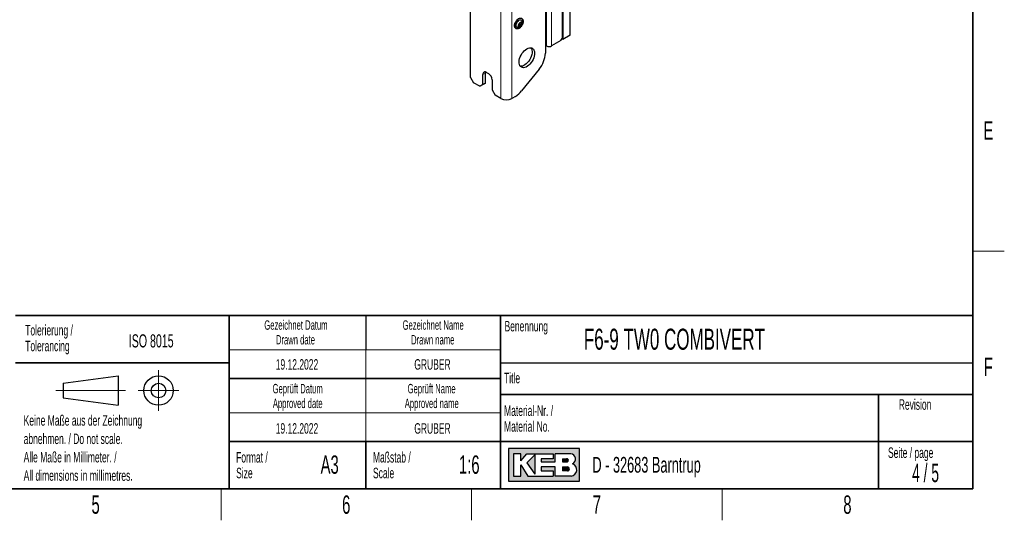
# Paper-space layout 'Blatt4' of a CAD drawing. Header units: millimetres. Extents: x 5 to 418, y 2 to 292.
# Tile 89 of 117: x 226 to 414, y 6 to 101. Entities that reach past the tile are written whole.
import ezdxf

# ---------------------------------------------------------------- set-up
doc = ezdxf.new("R2010")
doc.units = ezdxf.units.MM
doc.layers.add('SLD-0', color=7, linetype='Continuous')
doc.styles.add('SLDTEXTSTYLE0', font='TXT', dxfattribs={"width": 0.605})
doc.styles.add('SLDTEXTSTYLE1', font='TXT', dxfattribs={"width": 0.563})

psp = doc.layouts.new('Blatt4')

# ---------------------------------------------------------------- hatches: boundary and pattern name
at = {"linetype": 'Continuous'}
h = psp.add_hatch(color=7, dxfattribs=at)
h.paths.add_polyline_path([(319.519086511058, 13.45626988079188), (333.083981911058, 13.45626988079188), (333.083981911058, 19.65736492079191), (319.519086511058, 19.65736492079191)], flags=0)
edge = h.paths.add_edge_path(flags=0)
edge.add_arc((331.3188604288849, 15.61738520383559), 1.20464082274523, -81.72003226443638, 70.1709600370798, ccw=False)
edge.add_line((331.4923410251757, 14.42530131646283), (331.480008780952, 14.42519098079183))
edge.add_line((331.480008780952, 14.42519098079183), (328.4331606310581, 14.42519098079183))
edge.add_line((328.4331606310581, 14.42519098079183), (328.4331606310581, 16.16924896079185))
edge.add_line((328.4331606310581, 16.16924896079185), (325.7201815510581, 16.16924896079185))
edge.add_line((325.7201815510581, 16.16924896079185), (325.7201815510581, 15.39411208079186))
edge.add_line((325.7201815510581, 15.39411208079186), (328.0455921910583, 15.39411208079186))
edge.add_line((328.0455921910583, 15.39411208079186), (328.0455921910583, 14.42519098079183))
edge.add_line((328.0455921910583, 14.42519098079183), (323.2009866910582, 14.42519098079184))
edge.add_line((323.2009866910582, 14.42519098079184), (321.8444971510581, 16.55681740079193))
edge.add_line((321.8444971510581, 16.55681740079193), (321.8444971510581, 14.42519098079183))
edge.add_line((321.8444971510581, 14.42519098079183), (320.4880076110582, 14.42519098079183))
edge.add_line((320.4880076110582, 14.42519098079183), (320.4880076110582, 18.68844382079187))
edge.add_line((320.4880076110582, 18.68844382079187), (321.8444971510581, 18.68844382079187))
edge.add_line((321.8444971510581, 18.68844382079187), (321.8444971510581, 17.33195428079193))
edge.add_line((321.8444971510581, 17.33195428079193), (323.0072024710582, 18.68844382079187))
edge.add_line((323.0072024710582, 18.68844382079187), (328.0455921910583, 18.68844382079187))
edge.add_line((328.0455921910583, 18.68844382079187), (328.0455921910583, 17.71952272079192))
edge.add_line((328.0455921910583, 17.71952272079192), (325.7201815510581, 17.71952272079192))
edge.add_line((325.7201815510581, 17.71952272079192), (325.7201815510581, 17.13817006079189))
edge.add_line((325.7201815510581, 17.13817006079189), (328.4331606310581, 17.13817006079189))
edge.add_line((328.4331606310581, 17.13817006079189), (328.4331606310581, 18.68844382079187))
edge.add_line((328.4331606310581, 18.68844382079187), (331.4242487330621, 18.68844382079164))
edge.add_line((331.4242487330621, 18.68844382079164), (331.4256482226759, 18.68844382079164))
edge.add_line((331.4256482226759, 18.68844382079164), (331.4259454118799, 18.68845828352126))
edge.add_arc((331.2860949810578, 17.67430640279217), 1.023749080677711, -64.45894120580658, 82.14849338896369, ccw=False)
psp.add_hatch(color=7, dxfattribs=at).paths.add_polyline_path([(324.5574762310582, 14.81275942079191), (324.557476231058, 18.49465960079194), (323.0072024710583, 16.94438584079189)], flags=0)
h = psp.add_hatch(color=7, dxfattribs=at)
edge = h.paths.add_edge_path(flags=0)
edge.add_line((329.7896501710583, 17.13817006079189), (330.6013652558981, 17.13817006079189))
edge.add_arc((330.6568434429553, 17.42884639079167), 0.2959232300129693, 259.1945394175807, 460.8054605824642)
edge.add_line((330.6013652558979, 17.71952272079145), (329.7896501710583, 17.71952272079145))
edge.add_line((329.7896501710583, 17.71952272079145), (329.7896501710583, 17.13817006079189))
h = psp.add_hatch(color=7, dxfattribs=at)
edge = h.paths.add_edge_path(flags=0)
edge.add_line((329.7896501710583, 15.39411208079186), (330.7588584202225, 15.39411208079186))
edge.add_arc((330.7588584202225, 15.78168052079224), 0.3875684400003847, 270.0000000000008, 450.0000000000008)
edge.add_line((330.7588584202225, 16.16924896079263), (330.7386620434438, 16.16924896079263))
edge.add_line((330.7386620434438, 16.16924896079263), (329.7896501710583, 16.16924896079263))
edge.add_line((329.7896501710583, 16.16924896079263), (329.7896501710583, 15.39411208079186))

# ---------------------------------------------------------------- linework, layer by layer
at = {"color": 7, "linetype": 'Continuous', "lineweight": 25}
for p, q in [((312.2900650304, 90.3868548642), (312.2900650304, 221.0333847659)), ((326.5500517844, 131.9759449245), (326.5500517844, 94.9965898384)), ((329.7320322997, 109.0309711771), (329.7320322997, 97.8035018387)), ((329.8498834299, 109.0309269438), (329.8498834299, 97.5993555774)), ((331.2640969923, 98.4157636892), (331.2640969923, 109.8473350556)), ((321.5386411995, 100.2611815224), (321.4898236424, 100.2893632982)), ((321.869561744, 100.2193693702), (321.6082012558, 100.3702495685)), ((321.8364319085, 100.826216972), (321.9870554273, 100.7392638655)), ((322.0752593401, 101.2492887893), (322.1130282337, 101.1807640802)), ((329.4963300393, 97.3952535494), (329.7320322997, 97.8035018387)), ((329.8498834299, 97.5993555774), (329.673092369, 97.7014148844)), ((331.2640969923, 98.4157636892), (329.8498834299, 97.5993555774)), ((326.7857540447, 96.3747434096), (326.5500517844, 96.5108114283)), ((329.4963300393, 97.3952535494), (327.7285630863, 96.3747434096)), ((325.3715404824, 91.9590994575), (322.0294021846, 87.8015111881)), ((312.2900650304, 90.3868548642), (312.8793206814, 89.366234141)), ((314.6470876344, 89.0261746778), (314.6470876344, 90.9314365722)), ((315.1184921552, 89.2983107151), (315.1184921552, 91.2035726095)), ((315.3541944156, 91.3397733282), (315.7077478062, 91.1356713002)), ((314.0578319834, 88.6858940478), (312.8793206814, 89.366234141)), ((314.0578319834, 88.6858940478), (314.6470876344, 89.0261746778)), ((314.5292365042, 88.9580300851), (314.0578319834, 88.6858940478)), ((315.1184921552, 89.2983107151), (314.5292365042, 88.9580300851)), ((314.6470876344, 89.0261746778), (315.1184921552, 89.2983107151)), ((316.4148545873, 89.9109264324), (316.4148545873, 88.005664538)), ((316.4148545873, 88.005664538), (317.0041102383, 86.9850438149)), ((318.0647704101, 86.372737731), (317.0041102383, 86.9850438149)), ((320.8508908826, 86.7565186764), (320.1860907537, 86.372737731))]:
    psp.add_line(p, q, dxfattribs=at)
at = {"color": 7, "linetype": 'Continuous', "lineweight": 18}
for p, q in [((318.0647704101, 86.372737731), (318.0647704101, 218.3801689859)), ((320.1860907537, 218.3801689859), (320.1860907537, 86.372737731)), ((326.7857540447, 96.3747434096), (326.7857540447, 213.003989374)), ((327.7285630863, 108.0784950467), (327.7285630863, 96.3747434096)), ((321.4839916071, 100.2646738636), (321.5081183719, 100.2507457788)), ((321.5772702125, 100.1940674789), (321.7033385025, 100.1212898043)), ((321.7232818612, 100.5063061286), (321.9825543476, 100.3566313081)), ((321.8072775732, 100.7227963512), (322.0665500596, 100.5731215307)), ((321.9161774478, 100.8792581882), (321.9825543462, 100.8409396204)), ((314.6470876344, 90.9314365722), (315.1184921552, 91.2035726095))]:
    psp.add_line(p, q, dxfattribs=at)
at = {"color": 7, "linetype": 'Continuous', "lineweight": 18, "flags": 128}
for points in [[(320.9321641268, 99.8272892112), (320.8631204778, 99.9745621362), (320.8348645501, 100.1590240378), (320.8490384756, 100.3699546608), (320.9048185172, 100.5950954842), (320.9989629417, 100.8213621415), (321.1260004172, 101.0356048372), (321.2785479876, 101.2253725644), (321.4477401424, 101.3796367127)], [(322.1977338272, 101.401645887), (322.2667774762, 101.254372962), (322.2950334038, 101.0699110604), (322.2808594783, 100.8589804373), (322.2250794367, 100.633839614), (322.1309350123, 100.4075729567), (322.0038975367, 100.193330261), (321.8513499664, 100.0035625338), (321.6821578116, 99.8492983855), (321.5061539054, 99.7395030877), (321.333566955, 99.680557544), (321.1744270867, 99.6758874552), (321.0379829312, 99.7257642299), (320.9321641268, 99.8272892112)]]:
    psp.add_lwpolyline(points, dxfattribs=at)
at = {"color": 7, "linetype": 'Continuous', "lineweight": 25, "flags": 128}
for points in [[(321.0546386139, 99.9796463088), (320.9923035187, 100.1234640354), (320.9763607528, 100.3070599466), (321.0081019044, 100.5155601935), (321.0849554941, 100.7320733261), (321.2006953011, 100.9390587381), (321.3459447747, 101.1197477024), (321.5089366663, 101.2595018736), (321.6764663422, 101.3469992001), (321.8349615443, 101.3751511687), (321.9715819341, 101.3416770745), (322.0752593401, 101.2492887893)], [(321.4980851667, 100.0805462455), (321.4549693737, 100.1924488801), (321.4549693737, 100.3380207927), (321.4980851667, 100.4997038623), (321.5791163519, 100.6579967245), (321.6882893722, 100.793806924), (321.8124363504, 100.8907537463), (321.9365833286, 100.9371439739), (322.0457563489, 100.9273822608), (322.1267875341, 100.8626460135)], [(322.1267875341, 100.8626460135), (322.1699033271, 100.7507433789), (322.1699033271, 100.6051714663), (322.1267875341, 100.4434883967), (322.0457563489, 100.2851955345), (321.9365833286, 100.1493853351), (321.8124363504, 100.0524385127), (321.6882893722, 100.0060482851), (321.5791163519, 100.0158099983), (321.4980851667, 100.0805462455)], [(323.0145178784, 95.8307367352), (323.2634795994, 95.9499901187), (323.505279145, 96.0168744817), (323.7329603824, 96.0294656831), (323.9399733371, 95.9874014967), (324.1203626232, 95.8918920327), (324.2689387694, 95.7456849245), (324.3814275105, 95.5529862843), (324.4545927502, 95.3193397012), (324.4863296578, 95.0514667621), (324.4757252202, 94.7570736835), (324.4230845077, 94.4446296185), (324.329921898, 94.1231230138), (324.1989175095, 93.8018030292), (324.0338401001, 93.4899134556), (323.8394386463, 93.1964267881), (323.6213057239, 92.9297861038), (323.3857166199, 92.6976621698), (323.139448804, 92.5067327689), (322.8895869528, 92.3624905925), (322.6433191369, 92.2690852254), (322.407730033, 92.2292037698), (322.1895971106, 92.2439935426), (321.9951956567, 92.3130290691), (321.8301182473, 92.4343243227), (321.6991138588, 92.60438986), (321.6059512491, 92.8183332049), (321.5533105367, 93.0699995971), (321.5427060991, 93.3521490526), (321.5744430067, 93.6566646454), (321.6476082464, 93.9747860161), (321.7600969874, 94.2973613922), (321.9086731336, 94.6151108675), (322.0890624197, 94.918893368), (322.2960753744, 95.1999696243), (322.5237566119, 95.4502535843), (322.7655561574, 95.6625450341), (323.0145178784, 95.8307367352)], [(323.793387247, 96.0231580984), (323.7975342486, 96.0178209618), (323.9100229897, 95.8251223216), (323.9831882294, 95.5914757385), (324.014925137, 95.3236027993), (324.0043206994, 95.0292097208), (323.951679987, 94.7167656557), (323.8585173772, 94.3952590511), (323.7275129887, 94.0739390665), (323.5624355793, 93.7620494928), (323.3680341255, 93.4685628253), (323.1499012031, 93.2019221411), (322.9143120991, 92.9697982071), (322.6680442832, 92.7788688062), (322.418182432, 92.6346266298), (322.1719146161, 92.5412212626), (321.9363255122, 92.501339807), (321.764243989, 92.5081980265)], [(315.1184921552, 91.2035726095), (315.1320790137, 91.3550282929), (315.148963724, 91.42310157)]]:
    psp.add_lwpolyline(points, dxfattribs=at)
at = {"color": 7, "linetype": 'Continuous', "lineweight": 25}
for centre, radius, start, end in [((321.3015028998, 100.1569113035), 0.3039158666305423, 215.6808642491, 278.7930359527), ((321.6850088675, 100.2481057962), 0.2052254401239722, 170.7481208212, 259.4532221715), ((322.1979774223, 100.2481174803), 0.7162840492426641, 140.2279276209, 177.3607126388), ((322.0029089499, 100.4716531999), 0.4259544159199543, 93.4295381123, 146.5650853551), ((321.6219637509, 100.4715390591), 0.4259544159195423, 273.4295381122, 326.5650853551), ((321.9522077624, 100.5381561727), 0.2626947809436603, 152.8730243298, 164.71561593), ((321.9398638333, 100.6950864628), 0.2052254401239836, 350.7481208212, 79.4532221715), ((321.4268952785, 100.6950747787), 0.7162840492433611, 320.227927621, 357.3607126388), ((327.2571585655, 97.2845507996), 1.024681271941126, 242.6096722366, 297.3903277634), ((321.4391643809, 95.2321857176), 5.116314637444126, 320.2279276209, 357.3607126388), ((315.0781620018, 91.0013637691), 0.4367091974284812, 50.7967147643, 189.2140369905), ((314.879638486, 89.8410655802), 1.536804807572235, 2.6054784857, 57.39452166), ((319.1254305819, 88.4198043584), 2.305532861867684, 242.6096722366, 297.3903277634), ((318.6093424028, 90.4715111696), 4.338860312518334, 301.1058993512, 322.0212651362)]:
    psp.add_arc(centre, radius, start, end, dxfattribs=at)
for points, knots in [([(321.9375165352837, 100.0728237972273), (321.9633072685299, 100.1063483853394), (322.0379165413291, 100.2033307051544), (322.1441459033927, 100.3817052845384), (322.2417913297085, 100.6044442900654), (322.3052214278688, 100.8303649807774), (322.3311878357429, 101.0492933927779), (322.3169674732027, 101.2521169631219), (322.260887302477, 101.4290228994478), (322.1636216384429, 101.5692586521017), (322.0320857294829, 101.6622437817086), (321.8795544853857, 101.7036290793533), (321.7151442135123, 101.6963979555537), (321.5423846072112, 101.6427816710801), (321.3657728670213, 101.5434700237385), (321.1934511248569, 101.4020056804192), (321.0344355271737, 101.2256639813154), (320.8963677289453, 101.0233798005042), (320.7853833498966, 100.8044651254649), (320.7065477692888, 100.5786099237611), (320.6638290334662, 100.3555018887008), (320.6602157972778, 100.1444744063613), (320.697898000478, 99.95498737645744), (320.777538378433, 99.79733945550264), (320.8954979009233, 99.6826495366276), (321.0404450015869, 99.61882134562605), (321.2002493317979, 99.60524654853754), (321.3697399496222, 99.63868667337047), (321.545522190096, 99.7181584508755), (321.720638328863, 99.84206571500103), (321.851172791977, 99.96858054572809), (321.919760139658, 100.0513864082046), (321.9375165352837, 100.0728237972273)], [0, 0, 0, 0, 0.0184858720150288, 0.0534772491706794, 0.0885373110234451, 0.123688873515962, 0.1590258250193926, 0.1946237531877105, 0.2303729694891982, 0.2655296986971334, 0.2992145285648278, 0.331796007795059, 0.3643813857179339, 0.3980449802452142, 0.4327912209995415, 0.4679675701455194, 0.5030968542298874, 0.5381492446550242, 0.5731881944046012, 0.6082897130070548, 0.643533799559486, 0.6790128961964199, 0.7147473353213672, 0.7502873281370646, 0.7846719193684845, 0.8175863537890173, 0.850029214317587, 0.8831453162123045, 0.9174863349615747, 0.9525524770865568, 0.9877164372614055, 1, 1, 1, 1]), ([(321.3510860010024, 99.85754826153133), (321.3531574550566, 99.85759176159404), (321.4192324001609, 99.8589793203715), (321.5437313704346, 99.8963018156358), (321.7147066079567, 99.9675564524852), (321.8639234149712, 100.0722608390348), (321.9813579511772, 100.1854197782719), (322.0336647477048, 100.272888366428), (322.0549820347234, 100.3085356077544)], [0, 0, 0, 0, 0.0071737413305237, 0.2288269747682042, 0.4413769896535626, 0.6483722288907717, 0.8566964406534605, 1, 1, 1, 1]), ([(321.508118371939, 100.3990530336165), (321.5049649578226, 100.390731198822), (321.4986546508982, 100.3740783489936), (321.4901357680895, 100.3429358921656), (321.4837433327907, 100.3099375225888), (321.4828830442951, 100.2907088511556), (321.4824531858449, 100.2811009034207)], [0, 0, 0, 0, 0.2498159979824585, 0.4999075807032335, 0.7501199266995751, 0.9999999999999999, 0.9999999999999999, 0.9999999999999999, 0.9999999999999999]), ([(321.4824531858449, 100.2811009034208), (321.482877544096, 100.2728415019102), (321.483725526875, 100.2563369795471), (321.4901319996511, 100.2437293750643), (321.4986246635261, 100.240983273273), (321.5049488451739, 100.2474865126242), (321.5081183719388, 100.2507457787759)], [0, 0, 0, 0, 0.2500320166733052, 0.4996317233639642, 0.7492275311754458, 1, 1, 1, 1]), ([(321.5081183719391, 100.3990530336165), (321.5149908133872, 100.4171172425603), (321.5253140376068, 100.4442518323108), (321.5408385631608, 100.4879490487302), (321.5532360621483, 100.5209155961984), (321.5655243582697, 100.5516128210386), (321.5808642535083, 100.5874381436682), (321.5876186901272, 100.6043125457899), (321.5921140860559, 100.6155432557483)], [0, 0, 0, 0, 0.2492190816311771, 0.3743566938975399, 0.4989469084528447, 0.6240198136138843, 0.7497674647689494, 0.9999999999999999, 0.9999999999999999, 0.9999999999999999, 0.9999999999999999]), ([(321.592114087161, 100.1312349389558), (321.5876408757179, 100.1540473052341), (321.580921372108, 100.188315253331), (321.5656877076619, 100.2255738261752), (321.5534213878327, 100.2476403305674), (321.5409923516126, 100.2608031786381), (321.5253915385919, 100.2675030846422), (321.5150206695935, 100.2574419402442), (321.5081183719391, 100.250745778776)], [0, 0, 0, 0, 0.24919366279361, 0.3743301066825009, 0.4989252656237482, 0.624003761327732, 0.7497569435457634, 0.9999999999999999, 0.9999999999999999, 0.9999999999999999, 0.9999999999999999]), ([(321.5209145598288, 100.3861115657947), (321.5364066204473, 100.3877974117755), (321.5675082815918, 100.3911818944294), (321.5971703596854, 100.3757094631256), (321.6120574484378, 100.3679440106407)], [0, 0, 0, 0, 0.4981103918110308, 0.9999999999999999, 0.9999999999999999, 0.9999999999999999, 0.9999999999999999]), ([(321.6474447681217, 100.7063495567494), (321.6407671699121, 100.6976603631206), (321.6274218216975, 100.6802947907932), (321.6107435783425, 100.6537398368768), (321.5982540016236, 100.6308041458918), (321.5941644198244, 100.6206394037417), (321.5921140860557, 100.6155432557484)], [0, 0, 0, 0, 0.2499897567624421, 0.4996108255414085, 0.7491272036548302, 0.9999999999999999, 0.9999999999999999, 0.9999999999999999, 0.9999999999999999]), ([(321.5921140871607, 100.1312349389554), (321.5941548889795, 100.1205917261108), (321.5982401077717, 100.0992864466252), (321.6107146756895, 100.0721500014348), (321.6274315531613, 100.0518746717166), (321.6407787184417, 100.0481884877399), (321.6474447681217, 100.0463474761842)], [0, 0, 0, 0, 0.2498059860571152, 0.5000544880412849, 0.7503094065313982, 0.9999999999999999, 0.9999999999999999, 0.9999999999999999, 0.9999999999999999]), ([(321.7232818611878, 100.506306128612), (321.7281124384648, 100.4972538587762), (321.7377363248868, 100.4792191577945), (321.7414931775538, 100.4469379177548), (321.7356219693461, 100.4144330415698), (321.7196448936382, 100.3853438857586), (321.6955508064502, 100.3643373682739), (321.6672697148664, 100.3543120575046), (321.6380308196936, 100.3550155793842), (321.6207268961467, 100.3636287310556), (321.6120574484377, 100.3679440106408)], [0, 0, 0, 0, 0.1252350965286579, 0.2495039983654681, 0.3743473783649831, 0.4990807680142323, 0.6239094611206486, 0.7493970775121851, 0.8744452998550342, 1, 1, 1, 1]), ([(321.7033385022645, 100.7539053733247), (321.7015776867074, 100.7542442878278), (321.6980546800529, 100.7549223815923), (321.685119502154, 100.7462631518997), (321.6676419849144, 100.7302975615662), (321.6541742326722, 100.7143287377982), (321.6474447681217, 100.7063495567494)], [0, 0, 0, 0, 0.2498530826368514, 0.4999013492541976, 0.7501144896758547, 1, 1, 1, 1]), ([(321.6474447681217, 100.0463474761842), (321.6541653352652, 100.0469953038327), (321.6675997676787, 100.048290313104), (321.685088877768, 100.065460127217), (321.6980208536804, 100.0902960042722), (321.7015625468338, 100.1109386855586), (321.7033385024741, 100.121289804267)], [0, 0, 0, 0, 0.2498579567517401, 0.4994667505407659, 0.7490113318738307, 1, 1, 1, 1]), ([(321.7232818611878, 100.506306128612), (321.71467618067, 100.5218020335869), (321.6974870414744, 100.5527538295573), (321.6983658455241, 100.5892037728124), (321.6988046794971, 100.6074051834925)], [0, 0, 0, 0, 0.500646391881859, 1, 1, 1, 1]), ([(321.7033385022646, 100.7539053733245), (321.7074091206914, 100.753354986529), (321.7135236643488, 100.7525282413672), (321.7359396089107, 100.7637835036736), (321.758167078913, 100.7760918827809), (321.7852643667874, 100.7922539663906), (321.8245229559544, 100.8165785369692), (321.8526260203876, 100.8371761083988), (321.8713299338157, 100.8508847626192)], [0, 0, 0, 0, 0.2492203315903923, 0.3743580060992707, 0.49894798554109, 0.6240206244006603, 0.7497680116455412, 1, 1, 1, 1]), ([(321.8713299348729, 100.2182691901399), (321.8527079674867, 100.2272198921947), (321.8247356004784, 100.240664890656), (321.7856325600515, 100.2390428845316), (321.7585329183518, 100.2295471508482), (321.7361968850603, 100.2106364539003), (321.7135758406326, 100.1767072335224), (321.7074293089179, 100.1434344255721), (321.7033385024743, 100.121289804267)], [0, 0, 0, 0, 0.249220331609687, 0.3743580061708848, 0.4989479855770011, 0.6240206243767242, 0.749768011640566, 1, 1, 1, 1]), ([(321.7184098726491, 100.6579355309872), (321.7305371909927, 100.6722241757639), (321.754883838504, 100.7009098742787), (321.7897690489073, 100.7154825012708), (321.8072775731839, 100.7227963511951)], [0, 0, 0, 0, 0.4981104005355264, 1, 1, 1, 1]), ([(321.8807494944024, 100.800632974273), (321.8799668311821, 100.7952786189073), (321.877839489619, 100.7807250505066), (321.8619368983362, 100.7578788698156), (321.837508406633, 100.7359229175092), (321.8173681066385, 100.7271777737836), (321.8072775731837, 100.7227963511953)], [0, 0, 0, 0, 0.1626236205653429, 0.4420240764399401, 0.7204473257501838, 1, 1, 1, 1]), ([(321.9774279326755, 100.8968447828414), (321.9699536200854, 100.8966320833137), (321.9550124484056, 100.8962068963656), (321.9263379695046, 100.8854942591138), (321.8972935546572, 100.8699598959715), (321.8800011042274, 100.8572553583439), (321.8713299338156, 100.8508847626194)], [0, 0, 0, 0, 0.2498579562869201, 0.4994667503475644, 0.7490113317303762, 1, 1, 1, 1]), ([(321.8713299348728, 100.2182691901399), (321.8799620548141, 100.2139635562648), (321.8972330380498, 100.2053489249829), (321.9262625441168, 100.2047170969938), (321.9550105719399, 100.2141763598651), (321.9699587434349, 100.2292905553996), (321.9774279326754, 100.2368427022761)], [0, 0, 0, 0, 0.2498530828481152, 0.499901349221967, 0.7501144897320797, 1, 1, 1, 1]), ([(321.9825543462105, 100.8409396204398), (321.9724777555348, 100.8265266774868), (321.9573410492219, 100.8048760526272), (321.955886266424, 100.7772515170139), (321.9632784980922, 100.7579987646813), (321.9804675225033, 100.7420880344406), (322.0127056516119, 100.7257836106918), (322.045034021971, 100.7231689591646), (322.0665500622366, 100.7214287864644)], [0, 0, 0, 0, 0.2491936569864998, 0.3743301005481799, 0.4989252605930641, 0.6240037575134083, 0.7497569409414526, 1, 1, 1, 1]), ([(322.0665500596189, 100.5731215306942), (322.0451263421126, 100.5634575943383), (322.0129453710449, 100.5489412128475), (321.9807336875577, 100.5148772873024), (321.9634639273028, 100.4847234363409), (321.9559368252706, 100.451277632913), (321.9572344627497, 100.4058476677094), (321.9724366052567, 100.3762980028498), (321.982554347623, 100.3566313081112)], [0, 0, 0, 0, 0.2492190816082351, 0.3743566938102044, 0.4989469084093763, 0.6240198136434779, 0.7497674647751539, 0.9999999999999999, 0.9999999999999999, 0.9999999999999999, 0.9999999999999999]), ([(321.9825543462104, 100.84093962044), (321.9873810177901, 100.8476183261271), (321.9970429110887, 100.8609875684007), (322.000678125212, 100.8788240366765), (321.9952142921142, 100.8926031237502), (321.9833522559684, 100.8954319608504), (321.9774279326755, 100.8968447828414)], [0, 0, 0, 0, 0.2498059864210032, 0.5000544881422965, 0.7503094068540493, 0.9999999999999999, 0.9999999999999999, 0.9999999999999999, 0.9999999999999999]), ([(321.9774279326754, 100.2368427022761), (321.9833545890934, 100.2459654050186), (321.9951991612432, 100.2641973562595), (322.0006719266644, 100.2972210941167), (321.9970590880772, 100.3294525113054), (321.9873979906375, 100.3475553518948), (321.9825543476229, 100.3566313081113)], [0, 0, 0, 0, 0.2499897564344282, 0.499610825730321, 0.7491272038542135, 0.9999999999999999, 0.9999999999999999, 0.9999999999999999, 0.9999999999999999]), ([(322.0549820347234, 100.3085356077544), (322.0682295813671, 100.3279330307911), (322.1201917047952, 100.404017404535), (322.1702178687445, 100.5578920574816), (322.2012549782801, 100.7596756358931), (322.1828476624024, 100.9630093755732), (322.1518873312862, 101.1050860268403), (322.1159688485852, 101.1709516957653), (322.1131585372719, 101.1761051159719)], [0, 0, 0, 0, 0.0777152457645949, 0.3048299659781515, 0.527507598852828, 0.751298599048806, 0.9805412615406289, 1, 1, 1, 1]), ([(322.1424195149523, 100.6620913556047), (322.1412441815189, 100.6707842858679), (322.1388955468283, 100.6881551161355), (322.121281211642, 100.7072328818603), (322.0966828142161, 100.7192766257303), (322.076610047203, 100.7207102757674), (322.0665500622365, 100.7214287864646)], [0, 0, 0, 0, 0.2500320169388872, 0.4996317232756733, 0.7492275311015, 1, 1, 1, 1]), ([(322.0665500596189, 100.5731215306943), (322.0765739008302, 100.577477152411), (322.0966326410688, 100.5861932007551), (322.121245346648, 100.6080448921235), (322.1389116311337, 100.6345350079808), (322.1412507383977, 100.6529099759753), (322.1424195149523, 100.6620913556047)], [0, 0, 0, 0, 0.2498159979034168, 0.4999075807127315, 0.7501199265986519, 1, 1, 1, 1])]:
    psp.add_open_spline(points, degree=3, knots=knots, dxfattribs=at)
at = {"color": 7, "linetype": 'Continuous', "lineweight": 18}
for points in [[(321.0546386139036, 99.97964630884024), (321.1288964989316, 99.98481780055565), (321.2774122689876, 99.99516078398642), (321.4245275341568, 100.0520844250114), (321.4980851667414, 100.0805462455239)], [(322.0752593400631, 101.2492887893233), (322.096763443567, 101.1888350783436), (322.1397716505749, 101.067927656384), (322.1311155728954, 100.9310732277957), (322.1267875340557, 100.8626460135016)]]:
    psp.add_open_spline(points, degree=3, dxfattribs=at)
at = {"layer": 'SLD-0', "lineweight": 35}
for p, q in [((408, 12), (408, 282.5)), ((225.616731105, 45), (266.3304509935, 45)), ((266.3304509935, 12), (266.3304509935, 45)), ((266.3304509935, 45), (266.3304509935, 12)), ((318, 45), (266.3304509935, 45)), ((318, 45), (318, 12)), ((318, 45), (318, 40.1053465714)), ((318, 45), (408, 45)), ((318, 45), (318, 12)), ((408, 45), (408, 12)), ((225.616731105, 36), (266.3304509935, 36)), ((266.3304509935, 33), (318, 33)), ((408, 30), (318, 30)), ((390, 12), (390, 30)), ((266.3304509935, 21), (318, 21)), ((292.3304509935, 21), (292.3304509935, 12)), ((318, 21), (390, 21)), ((390, 21), (408, 21)), ((26, 12), (408, 12)), ((225.616731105, 12), (266.3304509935, 12)), ((266.3304509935, 12), (318, 12)), ((408, 12), (318, 12))]:
    psp.add_line(p, q, dxfattribs=at)
at = {"layer": 'SLD-0', "lineweight": 18}
for p, q in [((408, 57.25), (414, 57.25)), ((266.3304509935, 38.5), (318, 38.5)), ((292.3304509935, 38.5), (292.3304509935, 33)), ((252.8396209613, 34.5746449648), (252.8396209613, 26.8746449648)), ((292.3304509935, 33), (292.3304509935, 26.5)), ((233.2396209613, 30.7246449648), (246.5396209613, 30.7246449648)), ((248.9896209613, 30.7246449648), (256.6896209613, 30.7246449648)), ((266.3304509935, 26.5), (318, 26.5)), ((292.3304509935, 26.5), (292.3304509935, 21)), ((264.75, 6), (264.75, 12)), ((312.5, 6), (312.5, 12)), ((360.25, 6), (360.25, 12))]:
    psp.add_line(p, q, dxfattribs=at)
at = {"layer": 'SLD-0'}
for p, q in [((292.3304509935, 45), (292.3304509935, 38.5)), ((318, 36), (408, 36)), ((331.4242487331, 18.6884438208), (331.4256482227, 18.6884438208)), ((331.4256482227, 18.6884438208), (331.4259454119, 18.6884582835)), ((331.480008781, 14.4251909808), (331.4923410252, 14.4253013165))]:
    psp.add_line(p, q, dxfattribs=at)
at = {"layer": 'SLD-0', "lineweight": 25}
for p, q in [((234.6396209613, 32.1246449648), (245.1396209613, 33.5246449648)), ((234.6396209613, 32.1246449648), (234.6396209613, 29.3246449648)), ((245.1396209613, 33.5246449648), (245.1396209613, 27.9246449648)), ((234.6396209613, 29.3246449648), (245.1396209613, 27.9246449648))]:
    psp.add_line(p, q, dxfattribs=at)
at = {"layer": 'SLD-0', "linetype": 'Continuous'}
for p, q in [((333.0839819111, 19.6573649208), (319.5190865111, 19.6573649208)), ((319.5190865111, 19.6573649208), (319.5190865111, 13.4562698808)), ((333.0839819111, 13.4562698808), (333.0839819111, 19.6573649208)), ((321.8444971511, 18.6884438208), (320.4880076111, 18.6884438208)), ((320.4880076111, 18.6884438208), (320.4880076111, 14.4251909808)), ((321.8444971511, 17.3319542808), (323.0072024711, 18.6884438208)), ((321.8444971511, 17.3319542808), (321.8444971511, 18.6884438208)), ((323.0072024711, 18.6884438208), (328.0455921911, 18.6884438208)), ((324.5574762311, 18.4946596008), (323.0072024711, 16.9443858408)), ((323.0072024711, 16.9443858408), (324.5574762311, 14.8127594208)), ((324.5574762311, 18.4946596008), (324.5574762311, 14.8127594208)), ((325.7201815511, 17.7195227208), (325.7201815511, 17.1381700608)), ((328.0455921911, 17.7195227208), (325.7201815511, 17.7195227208)), ((325.7201815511, 17.1381700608), (328.4331606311, 17.1381700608)), ((328.0455921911, 18.6884438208), (328.0455921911, 17.7195227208)), ((331.4242487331, 18.6884438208), (328.4331606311, 18.6884438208)), ((328.4331606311, 17.1381700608), (328.4331606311, 18.6884438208)), ((329.7896501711, 17.7195227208), (330.6013652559, 17.7195227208)), ((329.7896501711, 17.7195227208), (329.7896501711, 17.1381700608)), ((329.7896501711, 17.1381700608), (330.6013652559, 17.1381700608)), ((331.4242487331, 18.6884438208), (331.4256482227, 18.6884438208)), ((331.4256482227, 18.6884438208), (331.4259454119, 18.6884582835)), ((321.8444971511, 14.4251909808), (321.8444971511, 16.5568174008)), ((321.8444971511, 16.5568174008), (323.2009866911, 14.4251909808)), ((325.7201815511, 16.1692489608), (325.7201815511, 15.3941120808)), ((328.4331606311, 16.1692489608), (325.7201815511, 16.1692489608)), ((325.7201815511, 15.3941120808), (328.0455921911, 15.3941120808)), ((328.0455921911, 15.3941120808), (328.0455921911, 14.4251909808)), ((328.4331606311, 14.4251909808), (328.4331606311, 16.1692489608)), ((329.7896501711, 16.1692489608), (330.7588584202, 16.1692489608)), ((329.7896501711, 16.1692489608), (329.7896501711, 15.3941120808)), ((330.7588584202, 15.3941120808), (329.7896501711, 15.3941120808)), ((330.7386620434, 16.1692489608), (330.7588584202, 16.1692489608)), ((319.5190865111, 13.4562698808), (333.0839819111, 13.4562698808)), ((320.4880076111, 14.4251909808), (321.8444971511, 14.4251909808)), ((323.2009866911, 14.4251909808), (328.0455921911, 14.4251909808)), ((331.480008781, 14.4251909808), (328.4331606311, 14.4251909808)), ((331.480008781, 14.4251909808), (331.4923410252, 14.4253013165))]:
    psp.add_line(p, q, dxfattribs=at)
at = {"layer": 'SLD-0', "lineweight": 25}
for radius in [2.799999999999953, 1.399999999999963]:
    psp.add_circle((252.8396209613, 30.7246449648), radius, dxfattribs=at)
at = {"layer": 'SLD-0', "linetype": 'Continuous'}
for centre, radius, start, end in [((330.656843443, 17.4288463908), 0.2959232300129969, 259.1945394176, 100.8054605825), ((331.2860949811, 17.6743064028), 1.023749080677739, 295.5410587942, 82.148493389), ((330.7588584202, 15.7816805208), 0.3875684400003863, 270, 90), ((331.3188604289, 15.6173852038), 1.204640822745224, 278.2799677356, 70.1709600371)]:
    psp.add_arc(centre, radius, start, end, dxfattribs=at)

# ---------------------------------------------------------------- texts
at = {"layer": 'SLD-0'}
for s, insert, char_height, attachment_point, style in [('E', (410.9815679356, 82.0010772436), 3.5, 2, 'SLDTEXTSTYLE0'), ('Basisgerät mit Zubehör', (158.3333333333, 59.9870054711), 5, 1, 'SLDTEXTSTYLE0'), ('Tolerierung /', (227.4390961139, 43.2172116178), 2, 1, 'SLDTEXTSTYLE0'), ('Gezeichnet Datum', (279.0254468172, 44.103942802), 1.8, 2, 'SLDTEXTSTYLE0'), ('Gezeichnet Name', (305.1708434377, 44.1039425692), 1.8, 2, 'SLDTEXTSTYLE0'), ('Benennung', (318.7636716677, 43.9908879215), 2, 1, 'SLDTEXTSTYLE0'), ('ISO 8015', (247.1715762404, 41.4342036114), 2.5, 1, 'SLDTEXTSTYLE0'), ('Drawn date', (278.9302899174, 41.3039429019), 1.8, 2, 'SLDTEXTSTYLE0'), ('Drawn name', (305.0870934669, 41.303942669), 1.8, 2, 'SLDTEXTSTYLE0'), ('F6-9 TW0 COMBIVERT', (333.8826865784, 42.5045192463), 4, 1, 'SLDTEXTSTYLE0'), ('Tolerancing', (227.4390961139, 40.2172115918), 2, 1, 'SLDTEXTSTYLE0'), ('19.12.2022', (279.2203041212, 36.6989570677), 2, 2, 'SLDTEXTSTYLE0'), ('GRUBER', (305.0347663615, 36.6989570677), 2, 2, 'SLDTEXTSTYLE0'), ('F', (410.9536166, 37.0010772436), 3.5, 2, 'SLDTEXTSTYLE0'), ('Title', (318.6797653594, 34.1107265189), 2, 1, 'SLDTEXTSTYLE0'), ('Geprüft Datum', (279.349366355, 31.9851255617), 1.8, 2, 'SLDTEXTSTYLE0'), ('Geprüft Name', (304.8761939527, 31.9851255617), 1.8, 2, 'SLDTEXTSTYLE0'), ('Approved date', (279.3620221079, 29.1851256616), 1.8, 2, 'SLDTEXTSTYLE0'), ('Approved name', (304.900256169, 29.1851256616), 1.8, 2, 'SLDTEXTSTYLE0'), ('Revision', (393.8965220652, 29.0591225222), 2, 1, 'SLDTEXTSTYLE0'), ('Material-Nr. /', (318.6797653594, 27.8878268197), 2, 1, 'SLDTEXTSTYLE0'), ('Keine Maße aus der Zeichnung', (227.1404191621, 26.0307047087), 2, 1, 'SLDTEXTSTYLE0'), ('19.12.2022', (279.2203041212, 24.5048723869), 2, 2, 'SLDTEXTSTYLE0'), ('GRUBER', (305.0347663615, 24.5048723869), 2, 2, 'SLDTEXTSTYLE0'), ('Material No.', (318.6797653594, 24.8878267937), 2, 1, 'SLDTEXTSTYLE0'), ('abnehmen. / Do not scale.', (227.1404191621, 22.5307046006), 2, 1, 'SLDTEXTSTYLE0'), ('Alle Maße in Millimeter. /', (227.1404191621, 19.0307044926), 2, 1, 'SLDTEXTSTYLE0'), ('Format /', (267.6250939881, 19.0115942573), 2, 1, 'SLDTEXTSTYLE0'), ('Maßstab /', (293.7028556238, 19.0115944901), 2, 1, 'SLDTEXTSTYLE0'), ('Seite / page', (391.8390568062, 19.8830679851), 2, 1, 'SLDTEXTSTYLE0'), ('A3', (285.4514616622, 18.3608999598), 3.5, 2, 'SLDTEXTSTYLE0'), ('1:6', (312.0470038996, 18.3609001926), 3.5, 2, 'SLDTEXTSTYLE0'), ('D - 32683 Barntrup', (335.5202035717, 18.0786992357), 3, 1, 'SLDTEXTSTYLE0'), ('4 / 5', (398.9969990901, 16.7706515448), 3.5, 2, 'SLDTEXTSTYLE1'), ('All dimensions in millimetres.', (227.1404191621, 15.5307043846), 2, 1, 'SLDTEXTSTYLE0'), ('Size', (267.6250939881, 16.0115942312), 2, 1, 'SLDTEXTSTYLE0'), ('Scale', (293.7028556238, 16.011594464), 2, 1, 'SLDTEXTSTYLE0'), ('5', (240.8527123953, 10.7429955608), 3.5, 2, 'SLDTEXTSTYLE0'), ('6', (288.6027123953, 10.7429955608), 3.5, 2, 'SLDTEXTSTYLE0'), ('7', (336.3527123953, 10.7429955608), 3.5, 2, 'SLDTEXTSTYLE0'), ('8', (384.1027123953, 10.7429955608), 3.5, 2, 'SLDTEXTSTYLE0')]:
    psp.add_mtext(s, dxfattribs=dict(at, insert=insert, char_height=char_height, attachment_point=attachment_point, style=style))

doc.saveas('drawing.dxf')
